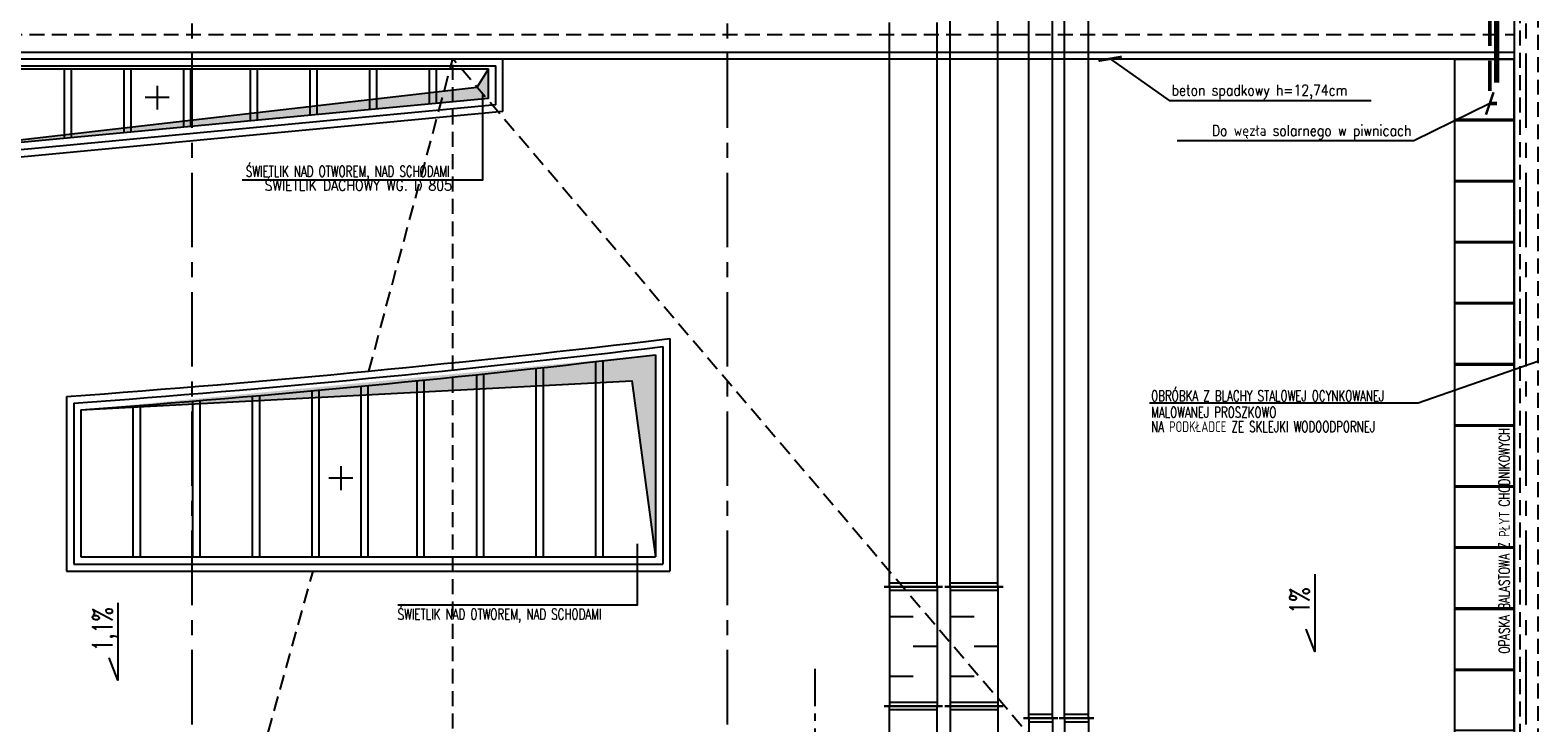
# Model space of a CAD drawing. Extents: x 41755 to 123924, y -112333 to 86187.
# Tile 25 of 256: x 101136 to 102401, y -97925 to -97344. Entities that reach past the tile are written whole.
import ezdxf
from ezdxf.enums import TextEntityAlignment as Align

# ---------------------------------------------------------------- set-up
doc = ezdxf.new("R2010")
doc.units = 0
doc.header["$LTSCALE"] = 50
doc.linetypes.add('CENTER', pattern=[2, 1.25, -0.25, 0.25, -0.25])
doc.linetypes.add('DASHED', pattern=[0.75, 0.5, -0.25])
doc.layers.get('0').update_dxf_attribs({"color": 101, "linetype": 'CONTINUOUS'})
doc.layers.add('2DH_PLS_glp', color=202, linetype='DASHED', lineweight=50)
doc.layers.add('2DH_PLS_glz', color=86, linetype='CONTINUOUS', lineweight=70)
for name, color, linetype in [('Ins-went', 141, 'CONTINUOUS'), ('Okn---okna', 5, 'CONTINUOUS'), ('Opis-spadki', 61, 'CONTINUOUS'), ('Os-osie', 14, 'CENTER'), ('Os-osie glowne', 1, 'CENTER'), ('Pzt-chodniki-hatch', 252, 'CONTINUOUS'), ('Sch-opis', 51, 'CONTINUOUS'), ('W-idok', 8, 'CONTINUOUS'), ('W-idok pod', 5, 'DASHED'), ('W-izol-w', 144, 'CONTINUOUS'), ('W-otwor-strop', 1, 'CONTINUOUS'), ('W-widok-spadki', 61, 'CONTINUOUS')]:
    doc.layers.add(name, color=color, linetype=linetype)
doc.styles.add('ROMANS', font='romans', dxfattribs={"width": 0.85})
doc.dimstyles.new('CHMIELNA', dxfattribs={"dimscale": 3.5, "dimtxt": 4, "dimasz": 1.5, "dimexe": 3, "dimexo": 0, "dimgap": 1, "dimtad": 1, "dimdec": 1, "dimrnd": 0.5, "dimzin": 12, "dimdsep": 46, "dimtxsty": 'ROMANS', "dimblk": 'DIMTICK', "dimcen": 0.09, "dimse1": 1, "dimse2": 1, "dimclrd": 143, "dimclrt": 53, "dimadec": 0, "dimazin": 0, "dimtfac": 1, "dimtdec": 1, "dimtix": 1, "dimtmove": 2, "dimatfit": 2, "dimldrblk": 'ARCHTICK', "dimfxl": 0, "dimtolj": 1, "dimtzin": 0, "dimarcsym": 0})

# ---------------------------------------------------------------- blocks, each defined once
blk = doc.blocks.new('DIMTICK')
for p, q in [((0, 1), (0, -1)), ((-1, 0), (1, 0))]:
    blk.add_line(p, q)
at = {"const_width": 0.141}
blk.add_lwpolyline([(0.707, 0.707), (-0.707, -0.707)], dxfattribs=at)
blk = doc.blocks.new('SPADKI')
at = {"ltscale": 25}
blk.add_lwpolyline([(0, 0), (0, -70), (-8, -50), (-8, -50)], dxfattribs=at)
at = {"ltscale": 25, "style": 'ROMANS', "width": 0.7}
blk.add_attdef('SP%', text='', height=18, rotation=90, dxfattribs=at).set_placement((-4.9, -24), align=Align.CENTER)

msp = doc.modelspace()

# ---------------------------------------------------------------- hatches: boundary and pattern name
at = {"layer": 'W-otwor-strop'}
for points in [[(101520.966, -97376.824), (101520.966, -97401.501), (101020.966, -97448.757), (101510.966, -97392.401)], [(101660.966, -97785.824), (101640.966, -97638.351), (101178.966, -97662.541), (101660.966, -97616.342)]]:
    msp.add_hatch(color=256, dxfattribs=at).paths.add_polyline_path(points)

# ---------------------------------------------------------------- linework, layer by layer
at = {"layer": '2DH_PLS_glp'}
for p, q in [((102360.637, -97220.046), (102360.637, -97405.748)), ((102360.637, -97405.748), (102366.527, -97405.734, 2))]:
    msp.add_line(p, q, dxfattribs=at)
at = {"layer": '2DH_PLS_glz'}
msp.add_line((102366.527, -97388.064), (102366.527, -97225.764), dxfattribs=at)
at = {"layer": 'Ins-went'}
for p, q in [((101973.966, -97921.024), (101973.966, -97060.824)), ((101993.966, -97921.024), (101993.966, -97060.824)), ((102004.033, -97921.024), (102004.033, -97060.824)), ((102024.033, -97921.024), (102024.033, -97060.824)), ((101908.12, -97810.824), (101908.12, -97277.024)), ((101948.12, -97810.824), (101948.12, -97277.024)), ((101857.085, -97810.824), (101857.085, -97337.824)), ((101897.085, -97810.824), (101897.085, -97337.824)), ((101852.585, -97810.824), (101901.585, -97810.824)), ((101901.585, -97810.824), (101852.585, -97810.824)), ((101897.085, -97807.824), (101857.085, -97807.824)), ((101857.085, -97810.824), (101857.085, -97910.824)), ((101897.085, -97810.824), (101897.085, -97910.824)), ((101903.62, -97810.824), (101952.62, -97810.824)), ((101952.62, -97810.824), (101903.62, -97810.824)), ((101948.12, -97807.824), (101908.12, -97807.824)), ((101908.12, -97810.824), (101908.12, -97910.824)), ((101948.12, -97810.824), (101948.12, -97910.824)), ((101857.085, -97813.824), (101897.085, -97813.824)), ((101908.12, -97813.824), (101948.12, -97813.824)), ((101857.085, -97835.824), (101877.085, -97835.824)), ((101908.12, -97835.824), (101928.12, -97835.824)), ((101897.085, -97860.824), (101877.085, -97860.824)), ((101948.12, -97860.824), (101928.12, -97860.824)), ((101857.085, -97885.824), (101877.085, -97885.824)), ((101908.12, -97885.824), (101928.12, -97885.824)), ((101852.585, -97910.824), (101901.585, -97910.824)), ((101901.585, -97910.824), (101852.585, -97910.824)), ((101897.085, -97907.824), (101857.085, -97907.824)), ((101857.085, -98010.824), (101857.085, -97910.824)), ((101897.085, -98010.824), (101897.085, -97910.824)), ((101903.62, -97910.824), (101952.62, -97910.824)), ((101952.62, -97910.824), (101903.62, -97910.824)), ((101948.12, -97907.824), (101908.12, -97907.824)), ((101908.12, -97910.824), (101908.12, -98062.124)), ((101948.12, -97910.824), (101948.12, -98062.124)), ((101857.085, -97913.824), (101897.085, -97913.824)), ((101908.12, -97913.824), (101948.12, -97913.824)), ((101969.466, -97921.024), (101998.466, -97921.024)), ((101998.466, -97921.024), (101969.466, -97921.024)), ((101993.966, -97918.024), (101973.966, -97918.024)), ((101973.966, -97921.024), (101973.966, -98021.024)), ((101973.966, -97924.024), (101993.966, -97924.024)), ((101993.966, -97921.024), (101993.966, -98021.024)), ((102028.533, -97921.024), (101999.533, -97921.024)), ((101999.533, -97921.024), (102028.533, -97921.024)), ((102024.033, -97918.024), (102004.033, -97918.024)), ((102004.033, -97921.024), (102004.033, -98021.024)), ((102004.033, -97924.024), (102024.033, -97924.024)), ((102024.033, -97921.024), (102024.033, -98021.024))]:
    msp.add_line(p, q, dxfattribs=at)
at = {"layer": 'Okn---okna'}
for p, q in [((101008.966, -97368.324), (101532.966, -97368.324)), ((101532.966, -97412.42), (101532.966, -97368.324)), ((101014.966, -97374.324), (101526.966, -97374.324)), ((101520.966, -97401.501), (101520.966, -97376.824)), ((101526.966, -97406.96), (101526.966, -97374.324)), ((101526.966, -97406.96), (101014.966, -97455.351)), ((101520.966, -97401.501), (101020.966, -97448.757)), ((101532.966, -97412.42), (101008.966, -97461.945))]:
    msp.add_line(p, q, dxfattribs=at)
for points in [[(101020.966, -97376.824), (101520.966, -97376.824)], [(101164.966, -97376.824), (101164.966, -97435.147)], [(101170.966, -97376.824), (101170.966, -97434.58)], [(101214.966, -97376.824), (101214.966, -97430.422)], [(101220.966, -97376.824), (101220.966, -97429.854)], [(101264.966, -97376.824), (101264.966, -97425.696)], [(101270.966, -97376.824), (101270.966, -97425.129)], [(101320.966, -97376.824), (101320.966, -97420.403)], [(101326.966, -97376.824), (101326.966, -97419.836)], [(101370.966, -97376.824), (101370.966, -97415.678)], [(101376.966, -97376.824), (101376.966, -97415.11)], [(101420.966, -97376.824), (101420.966, -97410.952)], [(101426.966, -97376.824), (101426.966, -97410.385)], [(101470.966, -97376.824), (101470.966, -97406.226)], [(101476.966, -97376.824), (101476.966, -97405.659)], [(101242.955, -97390.857), (101242.955, -97410.857)], [(101252.955, -97400.857), (101232.955, -97400.857)], [(101672.966, -97602.825), (101672.966, -97797.824)], [(101616.966, -97785.824), (101616.966, -97621.472)], [(101660.966, -97616.342), (101660.966, -97785.824)], [(101666.966, -97609.586), (101666.966, -97791.824)], [(101510.966, -97785.824), (101510.966, -97633.075)], [(101516.966, -97785.824), (101516.966, -97632.447)], [(101560.966, -97785.824), (101560.966, -97627.735)], [(101566.966, -97785.824), (101566.966, -97627.078)], [(101610.966, -97785.824), (101610.966, -97622.157)], [(101372.966, -97785.824), (101372.966, -97646.587)], [(101378.966, -97785.824), (101378.966, -97646.037)], [(101413.966, -97785.824), (101413.966, -97642.76)], [(101419.966, -97785.824), (101419.966, -97642.187)], [(101460.966, -97785.824), (101460.966, -97638.179)], [(101466.966, -97785.824), (101466.966, -97637.579)], [(101166.966, -97651.38), (101166.966, -97797.824)], [(101172.966, -97656.962), (101172.966, -97791.824)], [(101222.966, -97785.824), (101222.966, -97659.233)], [(101228.966, -97785.824), (101228.966, -97658.768)], [(101272.966, -97785.824), (101272.966, -97655.253)], [(101278.966, -97785.824), (101278.966, -97654.76)], [(101322.966, -97785.824), (101322.966, -97651.038)], [(101328.966, -97785.824), (101328.966, -97650.516)], [(101178.966, -97662.541), (101178.966, -97785.824)], [(101396.966, -97709.782), (101396.966, -97729.782)], [(101406.966, -97719.782), (101386.966, -97719.782)], [(101178.966, -97785.824), (101660.966, -97785.824)], [(101166.966, -97797.824), (101672.966, -97797.824)], [(101172.966, -97791.824), (101666.966, -97791.824)]]:
    msp.add_lwpolyline(points, dxfattribs=at)
for radius, start, end in [(10712.463, 274.121762, 276.840798), (10718.463, 274.1516076, 276.8046486), (10724.463, 274.1814209, 276.7685424)]:
    msp.add_arc((100396.994, -86966.625), radius, start, end, dxfattribs=at)
at = {"layer": 'Os-osie', "ltscale": 0.5}
msp.add_lwpolyline([(101794.711, -98760.824), (101794.711, -97875.949)], dxfattribs=at)
at = {"layer": 'Os-osie glowne'}
for points in [[(101271.966, -96063.824), (101271.966, -102040.824)], [(101720.966, -96063.824), (101720.966, -102040.824)], [(102390.966, -96063.824), (102390.966, -102040.824)]]:
    msp.add_lwpolyline(points, dxfattribs=at)
at = {"layer": 'Pzt-chodniki-hatch'}
for points in [[(102330.966, -97369.024), (102330.966, -97419.024), (102380.966, -97419.024), (102380.966, -97369.024)], [(102330.966, -97420.224), (102330.966, -97470.224), (102380.966, -97470.224), (102380.966, -97420.224)], [(102330.966, -97471.424), (102330.966, -97521.424), (102380.966, -97521.424), (102380.966, -97471.424)], [(102330.966, -97522.624), (102330.966, -97572.624), (102380.966, -97572.624), (102380.966, -97522.624)], [(102330.966, -97573.824), (102330.966, -97623.824), (102380.966, -97623.824), (102380.966, -97573.824)], [(102330.966, -97625.024), (102330.966, -97675.024), (102380.966, -97675.024), (102380.966, -97625.024)], [(102330.966, -97676.224), (102330.966, -97726.224), (102380.966, -97726.224), (102380.966, -97676.224)], [(102330.966, -97727.424), (102330.966, -97777.424), (102380.966, -97777.424), (102380.966, -97727.424)], [(102330.966, -97778.624), (102330.966, -97828.624), (102380.966, -97828.624), (102380.966, -97778.624)], [(102330.966, -97829.824), (102330.966, -97879.824), (102380.966, -97879.824), (102380.966, -97829.824)], [(102330.966, -97881.024), (102330.966, -97931.024), (102380.966, -97931.024), (102380.966, -97881.024)]]:
    msp.add_lwpolyline(points, close=True, dxfattribs=at)
at = {"layer": 'Sch-opis'}
for points in [[(101314.168, -97469.856), (101516.161, -97469.856), (101516.161, -97398.564)], [(102075.382, -97656.558), (102300.659, -97656.558), (102400.966, -97621.637)], [(101444.697, -97825.959), (101645.829, -97825.959), (101645.829, -97775.025)]]:
    msp.add_lwpolyline(points, dxfattribs=at)
at = {"layer": 'W-idok', "linetype": 'DASHED', "ltscale": 0.5}
for points in [[(102400.966, -96485.824), (102400.966, -99674.824)], [(102385.966, -96500.824), (102385.966, -99659.824)], [(100310.966, -97347.824), (102380.966, -97347.824)]]:
    msp.add_lwpolyline(points, dxfattribs=at)
at = {"layer": 'W-idok'}
msp.add_lwpolyline([(102330.966, -97368.324), (102330.966, -98341.824)], dxfattribs=at)
at = {"layer": 'W-idok pod', "linetype": 'Continuous'}
msp.add_lwpolyline([(100290.686, -97368.324), (102380.966, -97368.324)], dxfattribs=at)
at = {"layer": 'W-izol-w', "linetype": 'Continuous'}
for points in [[(102380.966, -96505.824), (102380.966, -99654.824)], [(100295.966, -97362.824), (102380.966, -97362.824)]]:
    msp.add_lwpolyline(points, dxfattribs=at)
at = {"layer": 'W-otwor-strop'}
for p, q in [((101020.966, -97376.824), (101520.966, -97376.824)), ((101520.966, -97401.501), (101520.966, -97376.824)), ((101520.966, -97401.501), (101020.966, -97448.757))]:
    msp.add_line(p, q, dxfattribs=at)
for points in [[(101520.966, -97376.824), (101510.966, -97392.401), (101020.966, -97448.757)], [(101660.966, -97616.342), (101660.966, -97785.824)], [(101178.966, -97662.541), (101640.966, -97638.351), (101660.966, -97785.824)], [(101178.966, -97662.541), (101178.966, -97785.824)], [(101178.966, -97785.824), (101660.966, -97785.824)]]:
    msp.add_lwpolyline(points, dxfattribs=at)
msp.add_arc((100396.994, -86966.625), 10724.463, 274.1814209, 276.7685424, dxfattribs=at)
at = {"layer": 'W-widok-spadki', "linetype": 'DASHED', "ltscale": 0.5}
for points in [[(101420.531, -97630.078), (101490.966, -97368.324)], [(101490.966, -98735.824), (101490.966, -97368.324)], [(102320.966, -98341.824), (101490.966, -97368.324)], [(101245.18, -98258.074), (101373.692, -97797.824)]]:
    msp.add_lwpolyline(points, dxfattribs=at)

# ---------------------------------------------------------------- block references
at = {"layer": 'Opis-spadki', "xscale": 0.9245656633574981, "yscale": 0.924565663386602, "zscale": 0.9245656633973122}
for p, values in [((102213.986, -97800.312), {'SP%': '1%'}), ((101209.967, -97824.349), {'SP%': '1,1%'})]:
    msp.add_blockref('SPADKI', p, dxfattribs=at).add_auto_attribs(values)

# ---------------------------------------------------------------- texts
at = {"layer": 'Sch-opis', "style": 'ROMANS', "width": 0.7}
for s, p in [('ŚWIETLIK NAD OTWOREM, NAD SCHODAMI', (101317.33, -97467.169)), ('OBRÓBKA Z BLACHY STALOWEJ OCYNKOWANEJ', (102076.591, -97655.324)), ('MALOWANEJ PROSZKOWO', (102076.591, -97669.106)), ('NA PODKŁADCE ZE SKLEJKI WODOODPORNEJ', (102076.591, -97681.161)), ('ŚWIETLIK NAD OTWOREM, NAD SCHODAMI', (101444.641, -97838.359))]:
    msp.add_text(s, height=9, dxfattribs=at).set_placement(p)
msp.add_text('OPASKA BALASTOWA Z PŁYT CHODNIKOWYCH', height=9, rotation=90, dxfattribs=at).set_placement((102377.285, -97866.837))
at = {"layer": 'Sch-opis', "char_height": 9, "style": 'ROMANS'}
for s, insert, width, attachment_point in [('beton spadkowy h=12,74cm', (102093.698, -97390.097), 203.76147, 1), ('Do węzła solarnego w piwnicach', (102294.923, -97423.934), 203.76147, 3), ('ŚWIETLIK DACHOWY WG. D 805', (101333.116, -97469.827), 650.84484, 1)]:
    msp.add_mtext(s, dxfattribs=dict(at, insert=insert, width=width, attachment_point=attachment_point))

# ---------------------------------------------------------------- leaders
at = {"layer": 'Sch-opis'}
for points in [[(102042.197, -97368.324), (102091.691, -97403.165), (102261.282, -97403.165)], [(102360.637, -97405.748), (102296.93, -97437.002), (102098.473, -97437.002)]]:
    msp.add_leader(points, dimstyle='CHMIELNA', override={"dimasz": 4, "dimgap": 1, "dimtad": 0}, dxfattribs=at)

doc.saveas('drawing.dxf')
